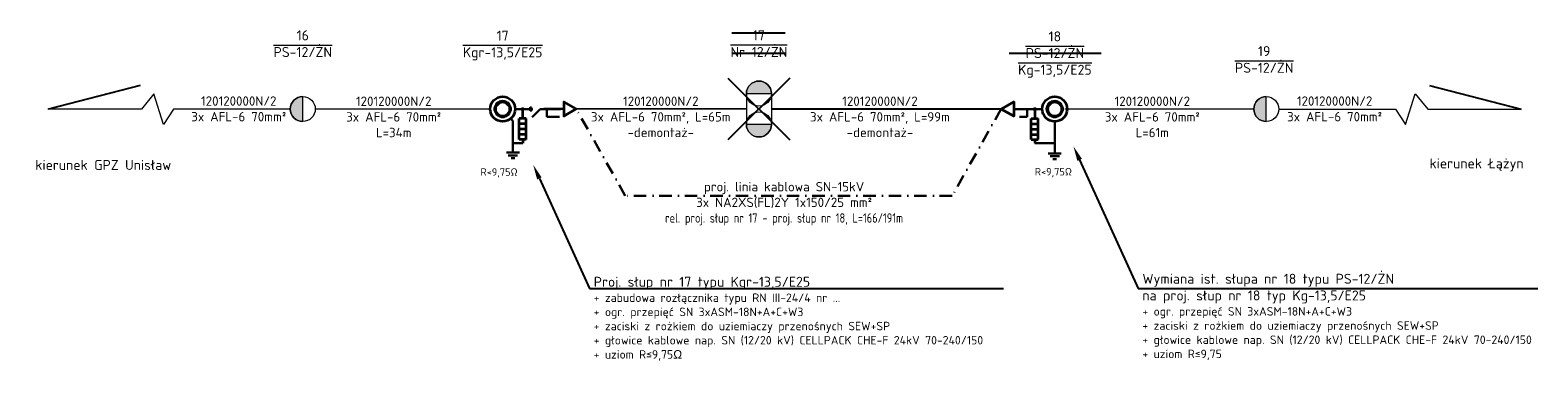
# Model space of a CAD drawing. Header units: metres. Extents: x -1993 to 4624, y 674 to 2411.
# Tile 14 of 14: x 4298 to 4600, y 1416 to 1483. Entities that reach past the tile are written whole.
import ezdxf
from ezdxf import colors
from ezdxf.entities.mleader import LeaderData, LeaderLine
from ezdxf.math import Vec2, Vec3

# ---------------------------------------------------------------- set-up
doc = ezdxf.new("R2010")
doc.units = ezdxf.units.M
doc.linetypes.add('DASHDOT2', pattern=[0.5, 0.25, -0.125, 0, -0.125])
doc.layers.add('# OBMBS-9x-19xxx __EI_opis_SN', color=1, linetype='Continuous', lineweight=0)
doc.layers.add('# OBMBS-9x-19xxx _SN PROJ. KABLE 15kV', color=10, linetype='DASHDOT2', lineweight=30)
doc.layers.add('# OBMBS-9x-19xxx _EI_ schemat', color=1, linetype='Continuous')
doc.layers.add('# OBMBS-9x-19xxx _EI_demontaż SN', color=1, linetype='Demontaż_(6m)')
doc.layers.add('PP_isnt. słup SN', color=18, linetype='Continuous', lineweight=9, true_color=0x000000)
doc.styles.add('linie', font='simplex.shx', dxfattribs={"height": 1})
doc.styles.add('PLS_View', font='arial.ttf')
doc.styles.add('PP_opis 2.0', font='ARIALN.TTF', dxfattribs={"height": 2})
doc.styles.get("Standard").update_dxf_attribs({"font": 'ARIAL.TTF'})
doc.linetypes.add('Demontaż_(6m)', pattern='A,6,["x",linie,S=2,R=0,X=-0.5238,Y=-0.66667],0', length=6)

# ---------------------------------------------------------------- blocks, each defined once
blk = doc.blocks.new('G$CF36D3B97')
at = {"layer": '# OBMBS-9x-19xxx _EI_ schemat', "color": 0, "linetype": 'Continuous', "lineweight": 30}
for p, q in [((1.75, 1.5), (1.75, 10.01)), ((3.5, 1.5), (0, 1.5)), ((3, 0.75), (0.5, 0.75)), ((2.25, 0), (1.25, 0))]:
    blk.add_line(p, q, dxfattribs=at)
blk = doc.blocks.new('G$C0D73F9A8')
at = {"layer": 'PP_isnt. słup SN', "transparency": 33554687}
h = blk.add_hatch(color=0, dxfattribs=at)
h.dxf.hatch_style = 1
edge = h.paths.add_edge_path()
edge.add_line((0, -2), (0, 2))
edge.add_arc((0, 0), 2, 90, 270)
at = {"layer": 'PP_isnt. słup SN', "color": 0}
blk.add_lwpolyline([(0, -2), (0, 2)], dxfattribs=at)
blk.add_circle((0, 0), 2, dxfattribs=at)
blk.add_arc((0, 0), 2, 90, 270, dxfattribs=at)
blk = doc.blocks.new('Ogranicznik')
at = {"layer": '# OBMBS-9x-19xxx _EI_ schemat', "color": 0, "lineweight": 35}
for p, q in [((-1.77, 9.18), (-1.77, 7.28)), ((-2.47, 3.06), (-2.47, 7.28)), ((-1.07, 7.28), (-2.47, 7.28)), ((-1.07, 6.22), (-2.47, 6.22)), ((-1.07, 3.06), (-1.07, 7.28)), ((-1.07, 5.17), (-2.47, 5.17)), ((-1.07, 4.11), (-2.47, 4.11)), ((-1.07, 3.06), (-2.47, 3.06)), ((-1.76, 3.06), (-1.76, 2.36))]:
    blk.add_line(p, q, dxfattribs=at)

msp = doc.modelspace()

# ---------------------------------------------------------------- linework, layer by layer
at = {"layer": '# OBMBS-9x-19xxx _EI_ schemat', "color": 1, "lineweight": 30, "ltscale": 0.5}
for p, q in [((4398.442, 1467.355, 109624981.694), (4395.442, 1467.355, 109624981.694)), ((4400.442, 1467.355, 109624981.694), (4398.834, 1465.747, 109624981.694)), ((4404.498, 1467.355, 109624981.694), (4400.442, 1467.355, 109624981.694)), ((4495.221, 1467.355, 109624981.694), (4497.925, 1467.355, 109624981.694)), ((4497.925, 1467.355, 109624981.694), (4500.925, 1467.355, 109624981.694))]:
    msp.add_line(p, q, dxfattribs=at)
at = {"layer": '# OBMBS-9x-19xxx _EI_ schemat', "color": 1, "lineweight": 30}
for p, q in [((4401.153, 1467.377, 109624981.694), (4405.153, 1467.378, 109624981.694)), ((4401.794, 1467.355, 109624981.694), (4401.794, 1465.772, 109624981.694)), ((4497.925, 1467.355, 109624981.694), (4497.925, 1465.772, 109624981.694)), ((4401.794, 1465.772, 109624981.694), (4403.334, 1465.772, 109624981.694)), ((4402.754, 1465.795, 109624981.694), (4404.294, 1465.795, 109624981.694)), ((4497.925, 1465.772, 109624981.694), (4496.385, 1465.772, 109624981.694)), ((4396.956, 1460.541, 109624981.694), (4394.992, 1460.541, 109624981.694)), ((4503.425, 1460.536, 109624981.694), (4499.411, 1460.541, 109624981.694))]:
    msp.add_line(p, q, dxfattribs=at)
at = {"layer": '# OBMBS-9x-19xxx _EI_ schemat', "color": 1, "lineweight": 30, "elevation": 109624981.694}
msp.add_lwpolyline([(4398.439, 1466.998), (4398.444, 1467.711)], dxfattribs=at)
at = {"layer": '# OBMBS-9x-19xxx _EI_ schemat', "color": 1, "lineweight": 35, "ltscale": 0.5, "elevation": 109624981.694}
for points in [[(4407.663, 1467.378), (4405.153, 1468.827), (4405.153, 1465.929)], [(4492.711, 1467.355), (4495.221, 1468.804), (4495.221, 1465.906)]]:
    msp.add_lwpolyline(points, close=True, dxfattribs=at)
at = {"layer": '# OBMBS-9x-19xxx _EI_ schemat', "color": 1, "lineweight": 35}
for centre in [(4392.942, 1467.355, 109624981.694), (4503.425, 1467.355, 109624981.694)]:
    msp.add_circle(centre, 2.5, dxfattribs=at)
at = {"layer": '# OBMBS-9x-19xxx _EI_ schemat', "color": 1, "lineweight": 50}
for centre in [(4392.942, 1467.355, 109624981.694), (4503.425, 1467.355, 109624981.694)]:
    msp.add_circle(centre, 1.5, dxfattribs=at)
at = {"layer": '# OBMBS-9x-19xxx _EI_ schemat', "color": 1, "linetype": 'ByBlock', "lineweight": 40, "ltscale": 0.5}
for centre in [(4396.942, 1467.355, 109624981.694), (4499.425, 1467.355, 109624981.694)]:
    msp.add_circle(centre, 0.0873, dxfattribs=at)
at = {"layer": '# OBMBS-9x-19xxx _EI_ schemat', "color": 1, "lineweight": 30}
msp.add_arc((4398.442, 1467.355, 109624981.694), 0.357, 269.56115, 89.56115, dxfattribs=at)
at = {"layer": '# OBMBS-9x-19xxx _EI_demontaż SN', "linetype": 'ByBlock'}
for p, q in [((4449.483, 1482.542), (4438.827, 1482.542)), ((4449.483, 1478.446), (4438.827, 1478.446)), ((4512.709, 1478.437), (4494.293, 1478.437)), ((4438.029, 1473.561, 109624981.694), (4450.413, 1461.177, 109624981.694)), ((4450.413, 1473.561, 109624981.694), (4438.029, 1461.177, 109624981.694))]:
    msp.add_line(p, q, dxfattribs=at)
at = {"layer": '# OBMBS-9x-19xxx _EI_demontaż SN'}
for p, q in [((4441.721, 1467.369, 109624981.694), (4407.663, 1467.378, 109624981.694)), ((4492.711, 1467.355, 109624981.694), (4446.721, 1467.369, 109624981.694))]:
    msp.add_line(p, q, dxfattribs=at)
at = {"layer": '# OBMBS-9x-19xxx _SN PROJ. KABLE 15kV', "ltscale": 10, "elevation": 109624981.694}
msp.add_lwpolyline([(4492.711, 1467.378), (4482.892, 1450.001), (4417.481, 1450.001), (4407.663, 1467.378)], dxfattribs=at)
at = {"linetype": 'ByBlock', "lineweight": -2, "ltscale": 5}
for p, q in [((4320.405, 1472.042, 109624981.694), (4302.046, 1467.355, 109624981.694)), ((4578.42, 1472.042, 109624981.694), (4596.779, 1467.355, 109624981.694))]:
    msp.add_line(p, q, dxfattribs=at)
at = {"lineweight": 20}
for p, q in [((4390.442, 1467.355, 109624981.694), (4355.442, 1467.355, 109624981.694)), ((4540.453, 1467.355, 109624981.694), (4505.453, 1467.355, 109624981.694))]:
    msp.add_line(p, q, dxfattribs=at)
at = {"lineweight": 20, "elevation": 109624981.694}
for points in [[(4350.442, 1467.355), (4327.066, 1467.355), (4325.059, 1464.287), (4323.118, 1470.423), (4320.638, 1467.355), (4319.17, 1467.355), (4301.928, 1467.355)], [(4548.265, 1467.355), (4571.641, 1467.355), (4573.648, 1464.287), (4575.589, 1470.423), (4578.069, 1467.355), (4579.537, 1467.355), (4596.779, 1467.355)], [(4543.265, 1467.355), (4540.453, 1467.355)]]:
    msp.add_lwpolyline(points, dxfattribs=at)
at = {"color": 7, "lineweight": 20, "elevation": 109624981.694}
for points in [[(4441.721, 1470.465), (4441.721, 1464.273)], [(4446.721, 1470.465), (4446.721, 1464.273)]]:
    msp.add_lwpolyline(points, dxfattribs=at)
at = {"color": 1, "lineweight": 30, "ltscale": 0.5, "elevation": 109624981.694}
msp.add_lwpolyline([(4394.992, 1465.029), (4394.595, 1465.479)], dxfattribs=at)

# ---------------------------------------------------------------- block references
at = {"layer": '# OBMBS-9x-19xxx _EI_ schemat', "color": 1, "lineweight": 30}
msp.add_blockref('Ogranicznik', (4398.713, 1458.179, 109624981.694), dxfattribs=at)
at = {"layer": '# OBMBS-9x-19xxx _EI_ schemat', "color": 1, "lineweight": 30, "xscale": -1}
msp.add_blockref('Ogranicznik', (4497.654, 1458.179, 109624981.694), dxfattribs=at)
at = {"layer": '# OBMBS-9x-19xxx _EI_ schemat', "color": 1, "ltscale": 0.5, "yscale": 0.75, "zscale": 0.75}
for p, xscale in [((4396.304, 1457.523, 109624981.694), -0.75), ((4502.112, 1457.348, 109624981.694), 0.75)]:
    msp.add_blockref('G$CF36D3B97', p, dxfattribs=dict(at, xscale=xscale))
at = {"color": 7, "lineweight": 20, "xscale": 1.25, "yscale": 1.25, "zscale": 1.25}
for p, rotation in [((4444.221, 1470.465, 109624981.694), 270), ((4444.221, 1464.273, 109624981.694), 89.99999999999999)]:
    msp.add_blockref('G$C0D73F9A8', p, dxfattribs=dict(at, rotation=rotation))
for p in [(4352.942, 1467.355, 109624981.694), (4545.765, 1467.355, 109624981.694)]:
    msp.add_blockref('G$C0D73F9A8', p, dxfattribs=at)

# ---------------------------------------------------------------- texts
at = {"layer": '# OBMBS-9x-19xxx _EI_ schemat', "color": 1, "lineweight": 30, "char_height": 1.5, "width": 11.16446, "attachment_point": 1}
for insert in [(4388.501, 1455.517), (4499.436, 1455.577)]:
    msp.add_mtext('{\\fISOCPEUR|b0|i0|c238|p34;R<9,75Ω}', dxfattribs=dict(at, insert=insert))
at = {"color": 0, "lineweight": 20, "char_height": 2, "width": 13.0076, "attachment_point": 5, "style": 'PP_opis 2.0'}
for s, insert in [('{\\fISOCPEUR|b0|i0|c238|p34;16\\P\\OPS-12/ŻN}', (4352.942, 1480.427, 109624981.694)), ('{\\fISOCPEUR|b0|i0|c238|p34;\\C1;17\\P\\OKgr-13,5/E25}', (4392.942, 1480.067, 109624981.694)), ('{\\fISOCPEUR|b0|i0|c238|p34;17\\P\\ONr-12/ŻN}', (4444.221, 1480.441, 109624981.694)), ('{\\fISOCPEUR|b0|i0|c238|p34;\\C1;18\\P\\O\\C0;PS-12/ŻN\\P\\C1;Kg-13,5/E25}', (4503.457, 1478.25)), ('{\\fISOCPEUR|b0|i0|c238|p34;19\\P\\OPS-12/ŻN}', (4545.334, 1477.277, 109624981.694))]:
    msp.add_mtext(s, dxfattribs=dict(at, insert=insert))
at = {"color": 0, "linetype": 'DASHDOT2', "lineweight": 15, "ltscale": 100, "char_height": 1.875, "attachment_point": 5, "style": 'PP_opis 2.0'}
for s, insert, width in [('{\\fISOCPEUR|b0|i0|c238|p34;\\C256; \\P120120000N/2\\P\\C0;3x \\C256;AFL-6 70\\C0;mm²}', (4340.131, 1468.959, 109624981.694), 52.52317), ('{\\C256; \\P\\fISOCPEUR|b0|i0|c238|p34;120120000N/2\\P3x AFL-6 70mm²\\PL=34m}', (4371.136, 1467.355, 109624981.694), 52.52317), ('{\\fISOCPEUR|b0|i0|c238|p34;\\C1; \\P120120000N/2\\P3x AFL-6 70mm², L=65m\\P-demontaż-}', (4424.588, 1467.366, 109624981.694), 52.52317), ('{\\fISOCPEUR|b0|i0|c238|p34;\\C1; \\P120120000N/2\\P3x AFL-6 70mm², L=99m\\P-demontaż-}', (4468.451, 1467.366, 109624981.694), 52.52317), ('{\\fISOCPEUR|b0|i0|c238|p34;\\C256; \\P120120000N/2\\P\\C0;3x \\C256;AFL-6 70\\C0;mm²\\PL=61m}', (4522.953, 1467.355, 109624981.694), 22.08311), ('{\\fISOCPEUR|b0|i0|c238|p34;\\C256; \\P120120000N/2\\P\\C0;3x \\C256;AFL-6 70\\C0;mm²}', (4559.434, 1468.959, 109624981.694), 52.52317)]:
    msp.add_mtext(s, dxfattribs=dict(at, insert=insert, width=width))
at = {"lineweight": 20, "attachment_point": 5, "style": 'PP_opis 2.0'}
for s, insert, char_height, width in [('\\pxsm1;{\\fISOCPEUR|b0|i0|c238|p34;kierunek GPZ Unisław}', (4313.007, 1456.188, 109624981.694), 2, 43.64825), ('\\pxsm1;{\\fISOCPEUR|b0|i0|c238|p34;kierunek Łążyn}', (4587.845, 1456.188, 109624981.694), 2, 84.61555), ('\\pxsm1;{\\fISOCPEUR|b1|i0|c238|p34;\\C1;proj. linia kablowa SN-15kV\\P\\fISOCPEUR|b0|i0|c238|p34;3x NA2XS(FL)2Y 1x150/25 mm²\\P\\W0.8;rel. proj. słup nr 17 - proj. słup nr 18, L=166/191m}', (4449.267, 1448.426, 109624981.694), 1.875, 142.33017)]:
    msp.add_mtext(s, dxfattribs=dict(at, insert=insert, char_height=char_height, width=width))

# ---------------------------------------------------------------- leaders
at = {"layer": '# OBMBS-9x-19xxx __EI_opis_SN', "color": 1}
ml = msp.add_multileader_mtext('Standard', dxfattribs=at)
ml.set_content('\\pxsm1,ql;{\\fISOCPEUR|b1|i0|c238|p34;Wymiana ist. słupa \\fISOCPEUR|b0|i0|c238|p34;nr 18 typu PS-12/ŻN\\Pna proj. słup nr 18 typ \\fISOCPEUR|b1|i0|c238|p34;Kg-13,5/E25\\P\\fISOCPEUR|b0|i0|c238|p34;\\H0.85x;+ ogr. przepięć SN 3xASM-18N+A+C+W3\\P+ zaciski z rożkiem do uziemiaczy przenośnych SEW+SP\\P+ głowice kablowe nap. SN (12/20 kV) CELLPACK CHE-F 24kV 70-240/150\\P+ uziom R≤9,75}', color=256, style='PLS_View')
ml.set_leader_properties()
ml.build(insert=Vec2(0, 0))
ml.multileader.update_dxf_attribs({"text_left_attachment_type": 6, "text_right_attachment_type": 6, "dogleg_length": 0.36, "arrow_head_size": 3})
ctx = ml.context
ctx.base_point, ctx.char_height, ctx.arrow_head_size, ctx.landing_gap_size, ctx.plane_origin = Vec3(4520.47, 1431.481, 116933313.807), 2, 3, 0.5, Vec3(4530.461, 1486.626, 116933313.807)
ctx.left_attachment, ctx.right_attachment = 6, 6
notes = []
notes.append((ctx, [(0, (1, 1, 0), (4520.11, 1431.481, 116933313.807), (1, 0), 0.36, [(0, [(4507.163, 1459.929, 116933313.807)], 0, [])])]))
ctx.mtext.insert, ctx.mtext.width, ctx.mtext.line_spacing_factor, ctx.mtext.flow_direction = Vec3(4520.97, 1434.421, 116933313.807), 78.35473, 0.75, 5
ml = msp.add_multileader_mtext('Standard', dxfattribs=at)
ml.set_content('\\pxsm1,ql;{\\fISOCPEUR|b1|i0|c238|p34;Proj. słup \\fISOCPEUR|b0|i0|c238|p34;nr 17 typu \\fISOCPEUR|b1|i0|c238|p34;Kgr-13,5/E25\\P\\fISOCPEUR|b0|i0|c238|p34;\\H0.85x;+ zabudowa rozłącznika typu RN III-24/4 nr ...\\P+ ogr. przepięć SN 3xASM-18N+A+C+W3\\P+ zaciski z rożkiem do uziemiaczy przenośnych SEW+SP\\P+ głowice kablowe nap. SN (12/20 kV) CELLPACK CHE-F 24kV 70-240/150\\P+ uziom R≤9,75Ω}', color=256, style='PLS_View')
ml.set_leader_properties()
ml.build(insert=Vec2(0, 0))
ml.multileader.update_dxf_attribs({"text_left_attachment_type": 6, "text_right_attachment_type": 6, "dogleg_length": 0.36, "arrow_head_size": 3})
ctx = ml.context
ctx.base_point, ctx.char_height, ctx.arrow_head_size, ctx.landing_gap_size, ctx.plane_origin = Vec3(4410.666, 1431.481, 116933313.807), 2, 3, 0.5, Vec3(4420.658, 1486.626, 116933313.807)
ctx.left_attachment, ctx.right_attachment = 6, 6
notes.append((ctx, [(0, (1, 1, 0), (4410.306, 1431.481, 116933313.807), (1, 0), 0.36, [(0, [(4399.046, 1456.224, 116933313.807)], 0, [])])]))
ctx.mtext.insert, ctx.mtext.width, ctx.mtext.line_spacing_factor, ctx.mtext.flow_direction = Vec3(4411.166, 1433.821, 116933313.807), 81.19859, 0.75, 5
for ctx, leaders in notes:
    for number, flags, end, landing, length, lines in leaders:
        leader = LeaderData()
        leader.index, (leader.has_last_leader_line, leader.has_dogleg_vector, leader.attachment_direction) = number, flags
        leader.last_leader_point, leader.dogleg_vector, leader.dogleg_length = Vec3(end), Vec3(landing), length
        for number, points, colour, breaks in lines:
            line = LeaderLine()
            line.index, line.vertices, line.color, line.breaks = number, Vec3.list(points), colors.encode_raw_color(colour), breaks
            leader.lines.append(line)
        ctx.leaders.append(leader)

doc.saveas('drawing.dxf')
